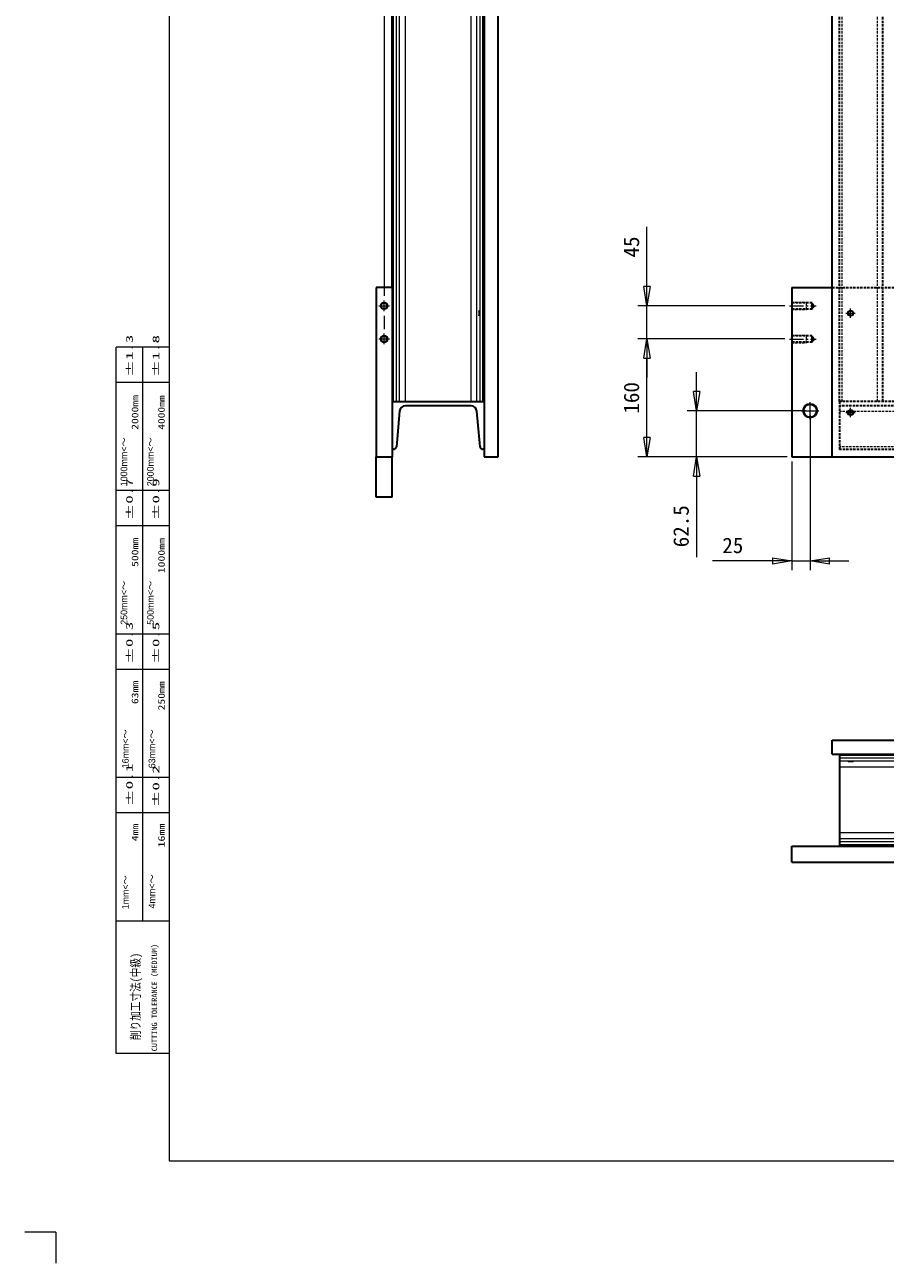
# Model space of a CAD drawing. Header units: millimetres. Extents: x -46 to 5058, y -79 to 3597.
# Tile 1 of 13: x -46 to 1123, y -79 to 1604. Entities that reach past the tile are written whole.
import ezdxf

# ---------------------------------------------------------------- set-up
doc = ezdxf.new("R2010")
doc.units = ezdxf.units.MM
doc.linetypes.add('CENTER2', pattern=[28.575, 19.05, -3.175, 3.175, -3.175])
doc.linetypes.add('HIDDEN2', pattern=[4.7625, 3.175, -1.5875])
doc.layers.get('0').update_dxf_attribs({"color": 157, "lineweight": 0})
doc.layers.add('2', color=176, linetype='Continuous', lineweight=0)
doc.styles.add('Default', font='txt')
doc.styles.add('TSTYLE20', font='txt')
doc.dimstyles.new('Default', dxfattribs={"dimtxt": 3.5, "dimasz": 4.375, "dimexe": 2.1, "dimexo": 1.05, "dimgap": 1.75, "dimtad": 1, "dimdsep": 46, "dimtxsty": 'Default', "dimblk": 'CLOSED', "dimcen": 0.09, "dimclrt": 13, "dimadec": 0, "dimazin": 0, "dimtfac": 0.4, "dimtdec": 3, "dimtmove": 0, "dimatfit": 3, "dimldrblk": 'CLOSED', "dimfxl": 10.01, "dimtolj": 1, "dimarcsym": 0})

# ---------------------------------------------------------------- blocks, each defined once
blk = doc.blocks.new('_Closed')
at = {"color": 0, "linetype": 'ByBlock', "lineweight": -2}
for p, q in [((-1, 0.166667), (0, 0)), ((-1, 0.166667), (-1, -0.166667)), ((0, 0), (-1, -0.166667)), ((0, 0), (-1, 0))]:
    blk.add_line(p, q, dxfattribs=at)
blk = doc.blocks.new('*D40')
at = {"color": 0, "linetype": 'Continuous', "lineweight": -2}
for p, q in [((866.6, 1105.5), (866.6, 1131.8)), ((1014.5, 1079.3), (854, 1079.3)), ((866.6, 1016.8), (866.6, 1079.3)), ((989.5, 1016.8), (854, 1016.8)), ((866.6, 1016.8), (866.6, 880.3)), ((866.6, 990.5), (866.6, 964.3))]:
    blk.add_line(p, q, dxfattribs=at)
at = {"layer": 'Defpoints', "color": 0}
for p in [(866.6, 1079.3), (1020.8, 1079.3), (995.8, 1016.8)]:
    blk.add_point(p, dxfattribs=at)
at = {"color": 0, "lineweight": -2, "xscale": 26.25, "yscale": 26.25, "zscale": 26.25}
for p, rotation in [((866.6, 1079.3), 269.9999999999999), ((866.6, 1016.8), 89.9999999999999)]:
    blk.add_blockref('_Closed', p, dxfattribs=dict(at, rotation=rotation))
at = {"color": 13, "lineweight": 0, "insert": (845.6, 922.3), "char_height": 21, "attachment_point": 5, "rotation": 90, "style": 'Default'}
blk.add_mtext('\\A1;62.5', dxfattribs=at)
blk = doc.blocks.new('*D41')
at = {"color": 0, "linetype": 'Continuous', "lineweight": -2}
for p, q in [((986.5, 1176.8), (786.6, 1176.8)), ((799.2, 1043), (799.2, 1150.5)), ((989.5, 1016.8), (786.6, 1016.8))]:
    blk.add_line(p, q, dxfattribs=at)
at = {"layer": 'Defpoints', "color": 0}
for p in [(799.2, 1176.8), (992.8, 1176.8), (995.8, 1016.8)]:
    blk.add_point(p, dxfattribs=at)
at = {"color": 0, "lineweight": -2, "xscale": 26.25, "yscale": 26.25, "zscale": 26.25}
for p, rotation in [((799.2, 1176.8), 90), ((799.2, 1016.8), 270)]:
    blk.add_blockref('_Closed', p, dxfattribs=dict(at, rotation=rotation))
at = {"color": 13, "lineweight": 0, "insert": (778.2, 1096.8), "char_height": 21, "attachment_point": 5, "rotation": 90, "style": 'Default'}
blk.add_mtext('\\A1;160', dxfattribs=at)
blk = doc.blocks.new('*D42')
at = {"color": 0, "linetype": 'Continuous', "lineweight": -2}
for p, q in [((799.2, 1221.8), (799.2, 1329.3)), ((799.2, 1248), (799.2, 1274.3)), ((986.5, 1221.8), (786.6, 1221.8)), ((799.2, 1176.8), (799.2, 1221.8)), ((986.5, 1176.8), (786.6, 1176.8)), ((799.2, 1150.5), (799.2, 1124.3))]:
    blk.add_line(p, q, dxfattribs=at)
at = {"layer": 'Defpoints', "color": 0}
for p in [(799.2, 1221.8), (992.8, 1221.8), (992.8, 1176.8)]:
    blk.add_point(p, dxfattribs=at)
at = {"color": 0, "lineweight": -2, "xscale": 26.25, "yscale": 26.25, "zscale": 26.25}
for p, rotation in [((799.2, 1221.8), 270), ((799.2, 1176.8), 90)]:
    blk.add_blockref('_Closed', p, dxfattribs=dict(at, rotation=rotation))
at = {"color": 13, "lineweight": 0, "insert": (778.2, 1301.8), "char_height": 21, "attachment_point": 5, "rotation": 90, "style": 'Default'}
blk.add_mtext('\\A1;45', dxfattribs=at)
blk = doc.blocks.new('*D43')
at = {"color": 0, "linetype": 'Continuous', "lineweight": -2}
for p, q in [((1020.8, 1073), (1020.8, 862.5)), ((995.8, 1010.5), (995.8, 862.5)), ((995.8, 875.1), (888.3, 875.1)), ((969.6, 875.1), (943.3, 875.1)), ((995.8, 875.1), (1020.8, 875.1)), ((1047.1, 875.1), (1073.3, 875.1))]:
    blk.add_line(p, q, dxfattribs=at)
at = {"layer": 'Defpoints', "color": 0}
for p in [(1020.8, 1079.3), (995.8, 1016.8), (1020.8, 875.1)]:
    blk.add_point(p, dxfattribs=at)
at = {"color": 0, "lineweight": -2, "xscale": 26.25, "yscale": 26.25, "zscale": 26.25}
blk.add_blockref('_Closed', (995.8, 875.1), dxfattribs=at)
at = {"color": 0, "lineweight": -2, "xscale": 26.25, "yscale": 26.25, "zscale": 26.25, "rotation": 180}
blk.add_blockref('_Closed', (1020.8, 875.1), dxfattribs=at)
at = {"color": 13, "lineweight": 0, "insert": (915.8, 896.1), "char_height": 21, "attachment_point": 5, "style": 'Default'}
blk.add_mtext('\\A1;25', dxfattribs=at)
blk = doc.blocks.new('FORMAT')
at = {"color": 157, "linetype": 'Continuous', "lineweight": 0, "true_color": 0x44607b}
for p, q in [((150, 3504), (150, 60)), ((150, 60), (4980, 60))]:
    blk.add_line(p, q, dxfattribs=at)
at = {"color": 176, "linetype": 'Continuous', "lineweight": 0, "true_color": 0x000080}
for q in [(-46.2, -37.3), (-4.2, -79.3)]:
    blk.add_line((-4.2, -37.3), q, dxfattribs=at)
at = {"layer": '2', "color": 176, "linetype": 'Continuous', "lineweight": 0, "true_color": 0x000080}
for p, q in [((78, 205.7), (78, 1165.7)), ((150, 1165.7), (78, 1165.7)), ((114, 385.7), (114, 1165.7)), ((150, 1117.7), (78, 1117.7)), ((150, 970.7), (78, 970.7)), ((150, 922.7), (78, 922.7)), ((150, 775.7), (78, 775.7)), ((150, 727.7), (78, 727.7)), ((150, 580.7), (78, 580.7)), ((150, 532.7), (78, 532.7)), ((150, 385.7), (78, 385.7)), ((150, 205.7), (78, 205.7))]:
    blk.add_line(p, q, dxfattribs=at)
at = {"layer": '2', "color": 176, "linetype": 'Continuous', "lineweight": 0, "true_color": 0x000080, "style": 'TSTYLE20'}
for s, height, width, p in [('%%p1.3', 9, 1.87, (100.5, 1125.2)), ('%%p1.8', 9, 1.86, (136.5, 1125.2)), ('2000mm', 9, 1.28, (108, 1053.4)), ('4000mm', 9, 1.27, (144, 1053.4)), ('%%p0.7', 9, 1.86, (100.5, 930.2)), ('%%p0.9', 9, 1.86, (136.5, 930.4)), ('500mm', 9, 1.29, (108, 867)), ('1000mm', 9, 1.3, (144, 858.4)), ('%%p0.3', 9, 1.87, (100.5, 735.2)), ('%%p0.5', 9, 1.87, (136.5, 735.2)), ('63mm', 9, 1.29, (108, 680.6)), ('250mm', 9, 1.29, (144, 672)), ('%%p0.1', 9, 1.9, (100.5, 541.5)), ('%%p0.2', 9, 1.87, (136.5, 540.2)), ('4mm', 9, 1.3, (108, 494.1)), ('16mm', 9, 1.33, (144, 485.6)), ('削り加工寸法(中級)', 12, 0.84, (110.4, 223.9))]:
    blk.add_text(s, height=height, rotation=90, dxfattribs=dict(at, width=width)).set_placement(p)
blk.add_text('CUTTING TOLERANCE (MEDIUM)', height=7.5, rotation=90, dxfattribs=at).set_placement((133.6, 208.7))
at = {"layer": '2', "color": 176, "linetype": 'Continuous', "lineweight": 0, "true_color": 0x000080, "char_height": 9, "attachment_point": 1, "rotation": 90, "style": 'TSTYLE20'}
for s, insert, width in [('{\\fV(12) - japanese stick sjis|b0|i0|c0|p0;1000mm<～}', (84, 976.7), 714.849), ('{\\fV(12) - japanese stick sjis|b0|i0|c0|p0;2000mm<～}', (120, 976.7), 726.421), ('{\\fV(12) - japanese stick sjis|b0|i0|c0|p0;  250mm<～}', (84, 781.7), 822.849), ('{\\fV(12) - japanese stick sjis|b0|i0|c0|p0;  500mm<～}', (120, 781.7), 822.849), ('{\\fV(12) - japanese stick sjis|b0|i0|c0|p0;  16mm<～}', (86, 586.7), 745.706), ('{\\fV(12) - japanese stick sjis|b0|i0|c0|p0;  63mm<～}', (122, 586.7), 745.706), ('{\\fV(12) - japanese stick sjis|b0|i0|c0|p0;   1mm<～}', (86, 391.7), 749.563), ('{\\fV(12) - japanese stick sjis|b0|i0|c0|p0;  4mm<～}', (122, 396.2), 668.563)]:
    blk.add_mtext(s, dxfattribs=dict(at, insert=insert, width=width))
blk = doc.blocks.new('.TD_DIMENSION_1', base_point=(1704.9, 383.4))
at = {"color": 190, "linetype": 'Continuous', "true_color": 0x801eff}
for p, q in [((1783.6, 476.7), (1783.6, 516.1)), ((1771, 476.7), (2002.3, 476.7)), ((1783.6, 465.7), (1783.6, 476.7)), ((2029.4, 476.7), (2047.3, 476.7)), ((2074.4, 476.7), (2697.3, 476.7)), ((2724.4, 476.7), (2742.3, 476.7)), ((1771, 465.7), (1849.5, 465.7)), ((1783.6, 383.4), (1783.6, 465.7))]:
    blk.add_line(p, q, dxfattribs=at)
at = {"color": 23, "linetype": 'Continuous', "true_color": 0xc98a8a}
for points in [[(1778.5, 502.9), (1783.6, 476.7), (1788.7, 502.9), (1778.5, 502.9)], [(1778.5, 439.4), (1783.6, 465.7), (1788.7, 439.4), (1778.5, 439.4)]]:
    blk.add_lwpolyline(points, dxfattribs=at)
at = {"color": 23, "linetype": 'Continuous', "true_color": 0xc98a8a, "style": 'Default'}
blk.add_text('11', height=21, rotation=90, dxfattribs=at).set_placement((1773.1, 385.5))
blk = doc.blocks.new('d', base_point=(2580.2, 660.7))
at = {"color": 157, "linetype": 'Continuous', "lineweight": 30, "true_color": 0x44607b}
for p, q in [((1050.8, 612.7), (1050.8, 631.7)), ((1050.8, 631.7), (1420.8, 631.7)), ((1420.8, 612.7), (1420.8, 631.7)), ((1470.8, 631.7), (1470.8, 612.7)), ((1870.8, 631.7), (1470.8, 631.7)), ((1870.8, 612.7), (1870.8, 631.7)), ((2040.8, 612.7), (2040.8, 631.7)), ((2685.8, 631.7), (2040.8, 631.7)), ((2685.8, 612.7), (2685.8, 631.7)), ((2735.8, 631.7), (2735.8, 612.7)), ((3300.8, 631.7), (2735.8, 631.7)), ((3300.8, 612.7), (3300.8, 631.7)), ((3350.8, 631.7), (3350.8, 612.7)), ((3720.8, 631.7), (3350.8, 631.7)), ((3720.8, 631.7), (3720.8, 612.7)), ((1050.8, 612.7), (1420.8, 612.7)), ((1060.8, 612.7), (1060.8, 610.9)), ((1060.8, 610.9), (1060.8, 607)), ((1060.8, 607), (1060.8, 602.8)), ((1470.8, 612.7), (1420.8, 612.7)), ((1470.8, 612.7), (1870.8, 612.7)), ((2040.8, 612.7), (1870.8, 612.7)), ((2685.8, 612.7), (2040.8, 612.7)), ((2735.8, 612.7), (2685.8, 612.7)), ((3300.8, 612.7), (2735.8, 612.7)), ((3350.8, 612.7), (3300.8, 612.7)), ((3720.8, 612.7), (3350.8, 612.7)), ((3710.8, 612.7), (3710.8, 610.9)), ((3710.8, 610.9), (3710.8, 607)), ((3710.8, 607), (3710.8, 602.8)), ((1060.8, 602.8), (1060.8, 594.8)), ((1060.8, 594.8), (1060.8, 505.6)), ((3710.8, 602.8), (3710.8, 594.8)), ((3710.8, 594.8), (3710.8, 505.6)), ((1060.8, 505.6), (1060.8, 497.6)), ((3710.8, 505.6), (3710.8, 497.6)), ((1060.8, 497.6), (1060.8, 493.4)), ((1060.8, 493.4), (1060.8, 489.4)), ((1060.8, 489.4), (1060.8, 487.7)), ((3710.8, 497.6), (3710.8, 493.4)), ((3710.8, 493.4), (3710.8, 489.4)), ((3710.8, 489.4), (3710.8, 487.7)), ((995.8, 465.7), (995.8, 487.7)), ((995.8, 487.7), (1145.8, 487.7)), ((1145.8, 487.7), (1145.8, 465.7)), ((1855.8, 487.7), (1145.8, 487.7)), ((1855.8, 487.7), (1855.8, 465.7)), ((1855.8, 487.7), (2180.8, 487.7)), ((2180.8, 487.7), (2180.8, 465.7)), ((2590.8, 487.7), (2180.8, 487.7)), ((2590.8, 465.7), (2590.8, 487.7)), ((2915.8, 487.7), (2590.8, 487.7)), ((2915.8, 465.7), (2915.8, 487.7)), ((3625.8, 487.7), (2915.8, 487.7)), ((3625.8, 465.7), (3625.8, 487.7)), ((3775.8, 487.7), (3625.8, 487.7)), ((3775.8, 487.7), (3775.8, 465.7)), ((995.8, 465.7), (1145.8, 465.7)), ((1855.8, 465.7), (2180.8, 465.7)), ((2915.8, 465.7), (2590.8, 465.7)), ((3775.8, 465.7), (3625.8, 465.7))]:
    blk.add_line(p, q, dxfattribs=at)
at = {"color": 52, "linetype": 'Continuous', "lineweight": 0, "true_color": 0xdcdc00}
for p, q in [((3710.8, 610.9), (1060.8, 610.9)), ((3710.8, 607), (1060.8, 607)), ((1072.9, 602.8), (1060.8, 602.8)), ((3710.8, 594.8), (1060.8, 594.8)), ((1392.9, 602.8), (1078.8, 602.8)), ((3710.8, 602.8), (1398.8, 602.8)), ((3710.8, 505.6), (1060.8, 505.6)), ((3710.8, 497.6), (1060.8, 497.6)), ((3710.8, 493.4), (1060.8, 493.4)), ((3710.8, 489.4), (1060.8, 489.4))]:
    blk.add_line(p, q, dxfattribs=at)
at = {"color": 190, "linetype": 'CENTER2', "lineweight": 0, "true_color": 0x801eff}
for p, q in [((2008.6, 476.7), (2023.1, 476.7)), ((2015.8, 469.4), (2015.8, 483.9)), ((2053.6, 476.7), (2068.1, 476.7)), ((2060.8, 469.4), (2060.8, 483.9)), ((2703.6, 476.7), (2718.1, 476.7)), ((2710.8, 469.4), (2710.8, 483.9)), ((2748.6, 476.7), (2763.1, 476.7)), ((2755.8, 469.4), (2755.8, 483.9))]:
    blk.add_line(p, q, dxfattribs=at)
at = {"color": 52, "linetype": 'Continuous', "lineweight": 0, "true_color": 0xdcdc00}
for centre in [(2015.8, 476.7), (2060.8, 476.7), (2710.8, 476.7), (2755.8, 476.7)]:
    blk.add_circle(centre, 5, dxfattribs=at)
at = {"color": 157, "linetype": 'Continuous', "lineweight": 30, "true_color": 0x44607b}
for centre in [(2015.8, 476.7), (2060.8, 476.7), (2710.8, 476.7), (2755.8, 476.7)]:
    blk.add_circle(centre, 4.25, dxfattribs=at)
at = {"color": 157, "linetype": 'Continuous', "lineweight": 30, "true_color": 0x44607b, "extrusion": (0, 0, -1)}
for centre in [(1709.2, 605.8), (2278.3, 605.7), (2493.3, 605.7), (2760.8, 605.5), (2920.8, 605.5), (1610.4, 604.4), (3161.3, 604.4)]:
    blk.add_ellipse(centre, major_axis=(5.12, 0), ratio=0.087489, dxfattribs=at)
for centre, start_param, end_param in [((1075.8, 602.9), 2.614656, 4.712389), ((1075.8, 602.9), 4.712389, 6.810122), ((1395.8, 602.9), 2.614656, 4.712389), ((1395.8, 602.9), 4.712389, 6.810122)]:
    blk.add_ellipse(centre, major_axis=(3.38, 0), ratio=0.087489, start_param=start_param, end_param=end_param, dxfattribs=at)
at = {"color": 157, "linetype": 'Continuous', "lineweight": 30, "true_color": 0x44607b}
for points in [[(1078.8, 602.8), (1078.6, 602.7), (1078.2, 602.7), (1077.5, 602.5), (1076.6, 602.4), (1075.8, 602.4), (1075, 602.4), (1074.1, 602.5), (1073.4, 602.7), (1073, 602.7), (1072.9, 602.8)], [(1398.8, 602.8), (1398.6, 602.7), (1398.2, 602.7), (1397.5, 602.5), (1396.6, 602.4), (1395.8, 602.4), (1395, 602.4), (1394.1, 602.5), (1393.4, 602.7), (1393, 602.7), (1392.9, 602.8)]]:
    blk.add_open_spline(points, degree=3, knots=[0, 0, 0, 0, 0.822237, 2.015399, 2.746941, 3.541418, 4.357243, 5.207285, 6.366694, 7.081368, 7.081368, 7.081368, 7.081368], dxfattribs=at)
at = {"color": 190, "linetype": 'Continuous', "lineweight": 0, "true_color": 0x801eff}
blk.add_blockref('.TD_DIMENSION_1', (1704.9, 383.4), dxfattribs=at)
blk = doc.blocks.new('.TD_DIMENSION_3', base_point=(348.7, 1190.3))
at = {"color": 190, "linetype": 'Continuous', "true_color": 0x801eff}
for p, q in [((442, 1913.2), (442, 1235.3)), ((442, 1208.2), (442, 1190.3))]:
    blk.add_line(p, q, dxfattribs=at)
blk = doc.blocks.new('c', base_point=(626.1, 1581.3))
at = {"color": 157, "linetype": 'Continuous', "lineweight": 30, "true_color": 0x44607b}
for p, q in [((578, 2131.8), (578, 1016.8)), ((597, 1016.8), (597, 2131.8)), ((453, 1246.8), (453, 1901.8)), ((453, 1246.8), (431, 1246.8)), ((431, 1246.8), (431, 1016.8)), ((453, 1246.8), (453, 1016.8)), ((453, 1091.8), (578, 1091.8)), ((463, 1078.5), (458.8, 1030.4)), ((560.1, 1085.8), (471, 1085.8)), ((572.3, 1030.4), (568.1, 1078.5)), ((454.8, 1026.8), (453, 1026.8)), ((578, 1026.8), (576.3, 1026.8)), ((431, 1016.8), (453, 1016.8)), ((431, 961.8), (431, 1016.8)), ((453, 961.8), (453, 1016.8)), ((578, 1016.8), (597, 1016.8)), ((453, 961.8), (431, 961.8))]:
    blk.add_line(p, q, dxfattribs=at)
at = {"color": 52, "linetype": 'Continuous', "lineweight": 0, "true_color": 0xdcdc00}
for p, q in [((454.8, 1091.8), (454.8, 2056.8)), ((458.8, 1091.8), (458.8, 2056.8)), ((463, 1091.8), (463, 2056.8)), ((471, 1091.8), (471, 2056.8)), ((560.1, 1091.8), (560.1, 2056.8)), ((568.1, 1091.8), (568.1, 2056.8)), ((572.3, 1091.8), (572.3, 2056.8)), ((576.3, 1091.8), (576.3, 2056.8))]:
    blk.add_line(p, q, dxfattribs=at)
at = {"color": 190, "linetype": 'CENTER2', "lineweight": 0, "true_color": 0x801eff}
for p, q in [((442, 1214.5), (442, 1229)), ((434.8, 1221.8), (449.3, 1221.8)), ((442, 1169.5), (442, 1184)), ((434.8, 1176.8), (449.3, 1176.8))]:
    blk.add_line(p, q, dxfattribs=at)
at = {"color": 52, "linetype": 'Continuous', "lineweight": 0, "true_color": 0xdcdc00}
for centre in [(442, 1221.8), (442, 1176.8)]:
    blk.add_circle(centre, 5, dxfattribs=at)
at = {"color": 157, "linetype": 'Continuous', "lineweight": 30, "true_color": 0x44607b}
for centre in [(442, 1221.8), (442, 1176.8)]:
    blk.add_circle(centre, 4.25, dxfattribs=at)
for centre, radius, start, end in [((471, 1077.8), 8, 90, 175), ((560.1, 1077.8), 8, 5, 90), ((454.8, 1030.8), 4, 270, 355), ((576.3, 1030.8), 4, 185, 270)]:
    blk.add_arc(centre, radius, start, end, dxfattribs=at)
at = {"color": 157, "linetype": 'Continuous', "lineweight": 30, "true_color": 0x44607b, "extrusion": (0, 0, -1)}
blk.add_ellipse((571.3, 1211.8), major_axis=(0, -3.38), ratio=0.087489, dxfattribs=at)
at = {"color": 190, "linetype": 'Continuous', "lineweight": 0, "true_color": 0x801eff}
blk.add_blockref('.TD_DIMENSION_3', (348.7, 1190.3), dxfattribs=at)
blk = doc.blocks.new('a', base_point=(940.226, 921.648))
at = {"color": 157, "linetype": 'Continuous', "lineweight": 30, "true_color": 0x44607b}
for p, q in [((1050.841, 1016.764), (1050.841, 2131.764)), ((995.841, 1246.764), (995.841, 1016.764)), ((995.841, 1246.764), (1050.841, 1246.764)), ((995.841, 1016.764), (1050.841, 1016.764)), ((1050.841, 1016.764), (1420.841, 1016.764))]:
    blk.add_line(p, q, dxfattribs=at)
at = {"color": 72, "linetype": 'HIDDEN2', "lineweight": 30, "true_color": 0x60bf00}
for p, q in [((1060.841, 1091.764), (1060.841, 2056.764)), ((1119.841, 1091.764), (1119.841, 2056.764)), ((1050.841, 1246.764), (1145.841, 1246.764)), ((1023.441, 1226.014), (995.841, 1226.014)), ((1023.441, 1217.514), (995.841, 1217.514)), ((1025.895, 1221.764), (1023.441, 1226.014)), ((1023.441, 1217.514), (1023.441, 1226.014)), ((1025.895, 1221.764), (1023.441, 1217.514)), ((1023.441, 1181.014), (995.841, 1181.014)), ((1025.895, 1176.764), (1023.441, 1181.014)), ((1023.441, 1172.514), (1023.441, 1181.014)), ((1023.441, 1172.514), (995.841, 1172.514)), ((1025.895, 1176.764), (1023.441, 1172.514)), ((1060.841, 1091.764), (1060.841, 1026.764)), ((1420.841, 1091.764), (1060.841, 1091.764)), ((3710.841, 1085.764), (1060.841, 1085.764)), ((1420.841, 1026.764), (1060.841, 1026.764))]:
    blk.add_line(p, q, dxfattribs=at)
at = {"color": 52, "linetype": 'HIDDEN2', "lineweight": 0, "true_color": 0xdcdc00}
for p, q in [((1064.493, 1091.764), (1064.493, 2056.764)), ((1112.539, 1091.764), (1112.539, 2056.764)), ((995.841, 1226.764), (1015.841, 1226.764)), ((995.841, 1216.764), (1015.841, 1216.764)), ((1015.841, 1216.764), (1015.841, 1226.764)), ((995.841, 1181.764), (1015.841, 1181.764)), ((1015.841, 1171.764), (1015.841, 1181.764)), ((995.841, 1171.764), (1015.841, 1171.764)), ((1072.924, 1078.461), (1060.841, 1078.461)), ((1392.924, 1078.461), (1078.759, 1078.461)), ((3710.841, 1030.415), (1060.841, 1030.415))]:
    blk.add_line(p, q, dxfattribs=at)
at = {"color": 190, "linetype": 'CENTER2', "lineweight": 0, "true_color": 0x801eff}
for p, q in [((992.841, 1221.764), (1028.895, 1221.764)), ((1075.841, 1205.389), (1075.841, 1218.139)), ((1069.466, 1211.764), (1082.216, 1211.764)), ((992.841, 1176.764), (1028.895, 1176.764)), ((1009.091, 1079.264), (1032.591, 1079.264)), ((1020.841, 1067.514), (1020.841, 1091.014)), ((1075.841, 1070.389), (1075.841, 1083.139)), ((1069.466, 1076.764), (1082.216, 1076.764))]:
    blk.add_line(p, q, dxfattribs=at)
at = {"color": 52, "linetype": 'Continuous', "lineweight": 0, "true_color": 0xdcdc00}
blk.add_line((1078.759, 1078.461), (1072.924, 1078.461), dxfattribs=at)
for centre, radius in [((1075.841, 1211.764), 4), ((1020.841, 1079.264), 10), ((1075.841, 1076.764), 4)]:
    blk.add_circle(centre, radius, dxfattribs=at)
at = {"color": 72, "linetype": 'HIDDEN2', "lineweight": 30, "true_color": 0x60bf00}
for centre in [(1075.841, 1211.764), (1075.841, 1076.764)]:
    blk.add_circle(centre, 3.375, dxfattribs=at)
at = {"color": 157, "linetype": 'Continuous', "lineweight": 30, "true_color": 0x44607b}
for centre, radius in [((1075.841, 1211.764), 3.375), ((1020.841, 1079.264), 8.75), ((1075.841, 1076.764), 3.375)]:
    blk.add_circle(centre, radius, dxfattribs=at)
at = {"color": 190, "linetype": 'Continuous', "lineweight": 0, "true_color": 0x801eff}
for base, p1, p2, picture, middle, dimtype in [((799.164, 1221.764), (992.841, 1176.764), (992.841, 1221.764), '*D42', (799.164, 1301.764), 161), ((799.164, 1176.764), (995.842, 1016.764), (992.841, 1176.764), '*D41', (799.164, 1096.764), 160), ((866.591, 1079.264), (995.842, 1016.764), (1020.841, 1079.264), '*D40', (866.591, 922.264), 160)]:
    dim = blk.add_linear_dim(base=base, p1=p1, p2=p2, angle=90, dimstyle='Default', override={"dimtxt": 21, "dimasz": 26.25, "dimexe": 12.6, "dimexo": 6.3, "dimgap": 10.5, "dimpost": '', "dimtfac": 0.7, "dimtmove": 0}, dxfattribs=at)
    dim.commit()
    dim.dimension.update_dxf_attribs({"geometry": picture, "text_midpoint": middle, "dimtype": dimtype})
dim = blk.add_linear_dim(base=(1020.841, 875.073), p1=(995.842, 1016.764), p2=(1020.841, 1079.264), dimstyle='Default', override={"dimtxt": 21, "dimasz": 26.25, "dimexe": 12.6, "dimexo": 6.3, "dimgap": 10.5, "dimpost": '', "dimtfac": 0.7, "dimtmove": 0}, dxfattribs=at)
dim.commit()
dim.dimension.update_dxf_attribs({"geometry": '*D43', "text_midpoint": (915.842, 875.073), "dimtype": 160})

msp = doc.modelspace()

# ---------------------------------------------------------------- block references
at = {"color": 190, "linetype": 'Continuous', "lineweight": 0, "true_color": 0x801eff}
msp.add_blockref('FORMAT', (0, 0), dxfattribs=at)
at = {"color": 176, "linetype": 'Continuous', "lineweight": 0, "true_color": 0x000080}
for name, p in [('a', (940.2, 921.6)), ('d', (2580.2, 660.7))]:
    msp.add_blockref(name, p, dxfattribs=at)
at = {"color": 176, "linetype": 'CENTER2', "lineweight": 0, "true_color": 0x000080}
msp.add_blockref('c', (626.1, 1581.3), dxfattribs=at)

doc.saveas('drawing.dxf')
